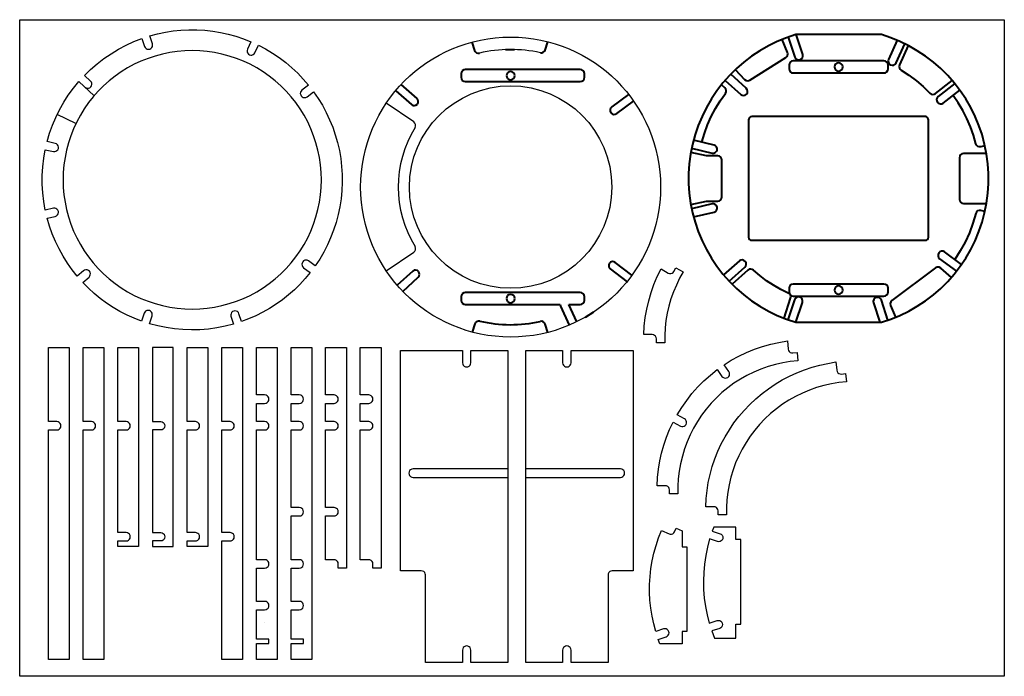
# Model space of a CAD drawing. Header units: millimetres. Extents: x 57 to 1557, y 83 to 1083.
import ezdxf

# ---------------------------------------------------------------- set-up
doc = ezdxf.new("R2010")
doc.units = ezdxf.units.MM
doc.header["$MEASUREMENT"] = 0
doc.layers.add('Default', color=18, linetype='Continuous', true_color=0x000000)

msp = doc.modelspace()

# ---------------------------------------------------------------- linework, layer by layer
at = {"layer": 'Default', "color": 7, "lineweight": 30}
for p, q in [((278.6, 1063.6), (290.5, 1065.5)), ((290.5, 1065.5), (302.4, 1066.7)), ((302.4, 1066.7), (314.5, 1067.2)), ((314.5, 1067.2), (326.7, 1067.2)), ((326.7, 1067.2), (338.8, 1066.6)), ((338.8, 1066.6), (350.7, 1065.2)), ((350.7, 1065.2), (362.6, 1063.3)), ((230.6, 1049.4), (242.9, 1054.1)), ((242.9, 1054.1), (246.9, 1042)), ((255, 1058.1), (266.6, 1061.2)), ((258.8, 1046), (255, 1058.1)), ((266.6, 1061.2), (278.6, 1063.6)), ((362.6, 1063.3), (374.4, 1060.7)), ((374.4, 1060.7), (386.2, 1057.4)), ((386.2, 1057.4), (397.6, 1053.6)), ((397.6, 1053.6), (408.8, 1049.1)), ((195.9, 1030.9), (207.1, 1037.8)), ((207.1, 1037.8), (218.7, 1043.9)), ((218.7, 1043.9), (230.6, 1049.4)), ((246.9, 1042), (247.8, 1040.3)), ((247.8, 1040.3), (249.2, 1038.9)), ((249.2, 1038.9), (250.9, 1038)), ((250.9, 1038), (252.8, 1037.7)), ((252.8, 1037.7), (254.9, 1038)), ((254.9, 1038), (256.6, 1038.9)), ((256.6, 1038.9), (258, 1040.3)), ((258, 1040.3), (258.8, 1042)), ((259.2, 1044.1), (258.8, 1046)), ((258.8, 1042), (259.2, 1044.1)), ((308.1, 1035.2), (296.7, 1034.2)), ((319.6, 1035.6), (308.1, 1035.2)), ((331, 1035.2), (319.6, 1035.6)), ((342.4, 1034.2), (331, 1035.2)), ((403.6, 1037.7), (403.1, 1035.8)), ((403.1, 1035.8), (403.1, 1033.7)), ((408.8, 1049.1), (403.6, 1037.7)), ((415.1, 1032.3), (420.4, 1043.9)), ((420.4, 1043.9), (431.3, 1038.2)), ((431.3, 1038.2), (441.9, 1031.8)), ((174.6, 1015.5), (185, 1023.5)), ((185, 1023.5), (195.9, 1030.9)), ((252.3, 1023.7), (241.5, 1019.5)), ((263.2, 1027.3), (252.3, 1023.7)), ((274.2, 1030.2), (263.2, 1027.3)), ((285.3, 1032.6), (274.2, 1030.2)), ((296.7, 1034.2), (285.3, 1032.6)), ((353.6, 1032.6), (342.4, 1034.2)), ((364.9, 1030.2), (353.6, 1032.6)), ((376, 1027.3), (364.9, 1030.2)), ((386.9, 1023.7), (376, 1027.3)), ((397.6, 1019.5), (386.9, 1023.7)), ((403.1, 1033.7), (403.8, 1032)), ((403.8, 1032), (405.2, 1030.4)), ((405.2, 1030.4), (406.7, 1029.4)), ((406.7, 1029.4), (408.7, 1028.7)), ((408.7, 1028.7), (410.6, 1028.8)), ((410.6, 1028.8), (412.5, 1029.5)), ((412.5, 1029.5), (414, 1030.7)), ((414, 1030.7), (415.1, 1032.3)), ((441.9, 1031.8), (452.1, 1025)), ((452.1, 1025), (461.9, 1017.6)), ((155.4, 997.7), (164.7, 1006.9)), ((164.7, 1006.9), (174.6, 1015.5)), ((221.1, 1009.3), (211.4, 1003.2)), ((231.2, 1014.7), (221.1, 1009.3)), ((241.5, 1019.5), (231.2, 1014.7)), ((408, 1014.7), (397.6, 1019.5)), ((418, 1009.3), (408, 1014.7)), ((427.7, 1003.2), (418, 1009.3)), ((461.9, 1017.6), (471.3, 1009.6)), ((471.3, 1009.6), (480.3, 1001.3)), ((164.7, 989.2), (155.4, 997.7)), ((202.1, 996.7), (193.1, 989.6)), ((211.4, 1003.2), (202.1, 996.7)), ((437, 996.7), (427.7, 1003.2)), ((446, 989.6), (437, 996.7)), ((480.3, 1001.3), (488.7, 992.3)), ((488.7, 992.3), (496.7, 983)), ((130.8, 967.8), (138.6, 978.3)), ((138.6, 978.3), (146.7, 988.4)), ((146.7, 988.4), (170.3, 966.9)), ((156.1, 979.9), (157.8, 978.7)), ((157.8, 978.7), (159.7, 978.2)), ((159.7, 978.2), (161.6, 978.3)), ((161.6, 978.3), (163.5, 979)), ((163.5, 979), (165.1, 980.2)), ((165.9, 987.7), (164.7, 989.2)), ((165.1, 980.2), (166.1, 982)), ((166.6, 985.8), (165.9, 987.7)), ((166.1, 982), (166.6, 983.9)), ((166.6, 983.9), (166.6, 985.8)), ((184.5, 982), (176.3, 973.8)), ((193.1, 989.6), (184.5, 982)), ((454.7, 982), (446, 989.6)), ((462.6, 973.8), (454.7, 982)), ((486.7, 975.4), (485.5, 973.8)), ((496.7, 983), (486.7, 975.4)), ((123.9, 956.9), (130.8, 967.8)), ((168.7, 965.4), (161.6, 956.4)), ((176.3, 973.8), (168.7, 965.4)), ((470.2, 965.4), (462.6, 973.8)), ((477.5, 956.4), (470.2, 965.4)), ((484.6, 972.1), (484.2, 970.2)), ((484.2, 970.2), (484.8, 968.3)), ((485.5, 973.8), (484.6, 972.1)), ((484.8, 968.3), (485.6, 966.6)), ((485.6, 966.6), (487, 965.2)), ((487, 965.2), (488.7, 964.3)), ((488.7, 964.3), (490.8, 964)), ((490.8, 964), (492.7, 964.3)), ((492.7, 964.3), (494.5, 965.4)), ((494.5, 965.4), (504.5, 973)), ((504.5, 973), (511.4, 962.9)), ((511.4, 962.9), (517.8, 952.4)), ((111.8, 933.9), (117.5, 945.5)), ((117.5, 945.5), (123.9, 956.9)), ((155, 946.8), (149.2, 937.2)), ((161.6, 956.4), (155, 946.8)), ((483.9, 946.8), (477.5, 956.4)), ((490, 937.2), (483.9, 946.8)), ((517.8, 952.4), (523.7, 941.5)), ((106.6, 921.9), (111.8, 933.9)), ((149.2, 937.2), (143.6, 927.1)), ((495.5, 927.1), (490, 937.2)), ((523.7, 941.5), (528.9, 930.4)), ((528.9, 930.4), (533.5, 919)), ((102.3, 909.7), (106.6, 921.9)), ((138.8, 916.7), (134.6, 906)), ((143.6, 927.1), (138.8, 916.7)), ((500.3, 916.7), (495.5, 927.1)), ((504.5, 906), (500.3, 916.7)), ((533.5, 919), (537.5, 907.4)), ((98.7, 897.2), (102.3, 909.7)), ((134.6, 906), (131, 895.1)), ((508.1, 895.1), (504.5, 906)), ((537.5, 907.4), (541, 895.5)), ((110.9, 894.3), (98.7, 897.2)), ((112.8, 893.4), (110.9, 894.3)), ((114.2, 892.2), (112.8, 893.4)), ((115.3, 890.5), (114.2, 892.2)), ((114.9, 884.7), (115.6, 886.6)), ((115.8, 888.5), (115.3, 890.5)), ((115.6, 886.6), (115.8, 888.5)), ((131, 895.1), (128.1, 884.2)), ((511.1, 884.2), (508.1, 895.1)), ((541, 895.5), (543.8, 883.5)), ((91.9, 858.6), (93.5, 871.8)), ((93.5, 871.8), (95.7, 884.7)), ((95.7, 884.7), (108, 881.8)), ((108, 881.8), (110.1, 881.8)), ((110.1, 881.8), (112, 882.3)), ((112, 882.3), (113.5, 883.4)), ((113.5, 883.4), (114.9, 884.7)), ((125.8, 873), (124.1, 861.6)), ((128.1, 884.2), (125.8, 873)), ((513.3, 873), (511.1, 884.2)), ((515, 861.6), (513.3, 873)), ((543.8, 883.5), (545.8, 871.4)), ((545.8, 871.4), (547.2, 859.1)), ((91, 845.3), (91.9, 858.6)), ((124.1, 861.6), (123, 850.1)), ((516.1, 850.1), (515, 861.6)), ((547.2, 859.1), (547.9, 846.9)), ((91, 832.2), (91, 845.3)), ((123, 850.1), (122.7, 838.7)), ((516.4, 838.7), (516.1, 850.1)), ((547.9, 846.9), (548.1, 834.6)), ((91.9, 818.8), (91, 832.2)), ((122.7, 838.7), (123, 827.3)), ((123, 827.3), (124.1, 815.9)), ((515, 815.9), (516.1, 827.3)), ((516.1, 827.3), (516.4, 838.7)), ((548.1, 834.6), (547.6, 822.3)), ((93.5, 805.7), (91.9, 818.8)), ((124.1, 815.9), (125.8, 804.6)), ((513.3, 804.6), (515, 815.9)), ((546.3, 810), (544.4, 797.9)), ((547.6, 822.3), (546.3, 810)), ((95.7, 792.7), (93.5, 805.7)), ((108, 795.7), (95.7, 792.7)), ((110.1, 795.7), (108, 795.7)), ((112, 795.3), (110.1, 795.7)), ((113.5, 794.3), (112, 795.3)), ((125.8, 804.6), (128.1, 793.4)), ((511.1, 793.4), (513.3, 804.6)), ((544.4, 797.9), (541.9, 785.8)), ((98.7, 780.4), (110.9, 783.2)), ((102.1, 768.3), (98.7, 780.4)), ((110.9, 783.2), (112.8, 784.1)), ((112.8, 784.1), (114.2, 785.3)), ((114.9, 792.7), (113.5, 794.3)), ((114.2, 785.3), (115.3, 787)), ((115.6, 790.8), (114.9, 792.7)), ((115.3, 787), (115.8, 788.9)), ((115.8, 788.9), (115.6, 790.8)), ((128.1, 793.4), (131, 782.3)), ((131, 782.3), (134.6, 771.4)), ((504.5, 771.4), (508.1, 782.3)), ((508.1, 782.3), (511.1, 793.4)), ((541.9, 785.8), (538.7, 774)), ((106.3, 756.4), (102.1, 768.3)), ((134.6, 771.4), (138.8, 760.7)), ((500.3, 760.7), (504.5, 771.4)), ((538.7, 774), (534.9, 762.3)), ((111.1, 744.8), (106.3, 756.4)), ((138.8, 760.7), (143.6, 750.3)), ((143.6, 750.3), (149.2, 740.3)), ((490, 740.3), (495.5, 750.3)), ((495.5, 750.3), (500.3, 760.7)), ((530.4, 750.7), (525.4, 739.6)), ((534.9, 762.3), (530.4, 750.7)), ((116.6, 733.5), (111.1, 744.8)), ((149.2, 740.3), (155, 730.6)), ((483.9, 730.6), (490, 740.3)), ((525.4, 739.6), (519.9, 728.5)), ((122.7, 722.7), (116.6, 733.5)), ((129.4, 711.9), (122.7, 722.7)), ((155, 730.6), (161.6, 721.3)), ((161.6, 721.3), (168.7, 712.3)), ((470.2, 712.3), (477.5, 721.3)), ((477.5, 721.3), (483.9, 730.6)), ((519.9, 728.5), (513.7, 718)), ((136.7, 701.7), (129.4, 711.9)), ((168.7, 712.3), (176.3, 703.6)), ((462.6, 703.6), (470.2, 712.3)), ((486.8, 712.1), (486.5, 710.2)), ((486.5, 710.2), (486.8, 708.3)), ((487.9, 713.8), (486.8, 712.1)), ((486.8, 708.3), (487.7, 706.6)), ((487.7, 706.6), (489.1, 705)), ((489.3, 715.2), (487.9, 713.8)), ((489.1, 705), (499.3, 697.6)), ((491, 716.3), (489.3, 715.2)), ((492.9, 716.4), (491, 716.3)), ((494.8, 716.3), (492.9, 716.4)), ((496.7, 715.2), (494.8, 716.3)), ((506.9, 707.8), (496.7, 715.2)), ((513.7, 718), (506.9, 707.8)), ((144.5, 691.9), (136.7, 701.7)), ((154, 700.3), (144.5, 691.9)), ((152.8, 682.3), (162.3, 690.8)), ((155.6, 701.4), (154, 700.3)), ((157.5, 701.7), (155.6, 701.4)), ((159.5, 701.7), (157.5, 701.7)), ((161.3, 700.9), (159.5, 701.7)), ((162.8, 699.6), (161.3, 700.9)), ((162.3, 690.8), (163.5, 692.4)), ((163.9, 698.1), (162.8, 699.6)), ((163.5, 692.4), (164.2, 694.1)), ((164.4, 696.2), (163.9, 698.1)), ((164.2, 694.1), (164.4, 696.2)), ((176.3, 703.6), (184.5, 695.5)), ((184.5, 695.5), (193.1, 687.9)), ((446, 687.9), (454.7, 695.5)), ((454.7, 695.5), (462.6, 703.6)), ((499.3, 697.6), (491.7, 688.4)), ((161.3, 673.9), (152.8, 682.3)), ((193.1, 687.9), (202.1, 680.8)), ((202.1, 680.8), (211.4, 674.2)), ((427.7, 674.2), (437, 680.8)), ((437, 680.8), (446, 687.9)), ((483.7, 679.6), (475.3, 671.3)), ((491.7, 688.4), (483.7, 679.6)), ((170.1, 665.7), (161.3, 673.9)), ((179.4, 658.1), (170.1, 665.7)), ((211.4, 674.2), (221.1, 668.3)), ((221.1, 668.3), (231.2, 662.8)), ((231.2, 662.8), (241.5, 658)), ((397.6, 658), (408, 662.8)), ((408, 662.8), (418, 668.3)), ((418, 668.3), (427.7, 674.2)), ((466.3, 663.5), (457.1, 656.1)), ((475.3, 671.3), (466.3, 663.5)), ((189.1, 651), (179.4, 658.1)), ((199.2, 644.5), (189.1, 651)), ((241.5, 658), (252.3, 653.8)), ((252.3, 653.8), (263.2, 650.2)), ((263.2, 650.2), (274.2, 647.2)), ((274.2, 647.2), (285.3, 644.8)), ((353.6, 644.8), (364.9, 647.2)), ((364.9, 647.2), (376, 650.2)), ((376, 650.2), (386.9, 653.8)), ((386.9, 653.8), (397.6, 658)), ((447.4, 649.3), (437.4, 642.9)), ((457.1, 656.1), (447.4, 649.3)), ((209.5, 638.4), (199.2, 644.5)), ((220.3, 632.9), (209.5, 638.4)), ((231.2, 627.9), (220.3, 632.9)), ((246.4, 635.6), (242.4, 623.5)), ((247.3, 637.4), (246.4, 635.6)), ((248.6, 638.8), (247.3, 637.4)), ((250.4, 639.6), (248.6, 638.8)), ((252.4, 640), (250.4, 639.6)), ((254.3, 639.6), (252.4, 640)), ((256.1, 638.8), (254.3, 639.6)), ((254.3, 619.5), (258.3, 631.7)), ((257.5, 637.4), (256.1, 638.8)), ((258.3, 635.6), (257.5, 637.4)), ((258.7, 633.6), (258.3, 635.6)), ((258.3, 631.7), (258.7, 633.6)), ((285.3, 644.8), (296.7, 643.2)), ((296.7, 643.2), (308.1, 642.2)), ((308.1, 642.2), (319.6, 641.9)), ((319.6, 641.9), (331, 642.2)), ((331, 642.2), (342.4, 643.2)), ((342.4, 643.2), (353.6, 644.8)), ((378.7, 634.9), (378.4, 633)), ((378.4, 633), (378.6, 631.1)), ((378.6, 631.1), (382.4, 619)), ((379.6, 636.7), (378.7, 634.9)), ((381, 638.1), (379.6, 636.7)), ((382.7, 638.9), (381, 638.1)), ((384.6, 639.3), (382.7, 638.9)), ((386.7, 638.9), (384.6, 639.3)), ((388.4, 638.1), (386.7, 638.9)), ((389.8, 636.7), (388.4, 638.1)), ((390.7, 634.9), (389.8, 636.7)), ((394.5, 622.8), (390.7, 634.9)), ((416.4, 631.7), (405.5, 627)), ((427, 637), (416.4, 631.7)), ((437.4, 642.9), (427, 637)), ((242.4, 623.5), (231.2, 627.9)), ((267, 616.3), (254.3, 619.5)), ((279.6, 613.7), (267, 616.3)), ((369.9, 615.7), (357.1, 613.3)), ((382.4, 619), (369.9, 615.7)), ((405.5, 627), (394.5, 622.8)), ((292.6, 611.8), (279.6, 613.7)), ((305.4, 610.6), (292.6, 611.8)), ((318.4, 610.2), (305.4, 610.6)), ((331.3, 610.4), (318.4, 610.2)), ((344.3, 611.4), (331.3, 610.4)), ((357.1, 613.3), (344.3, 611.4)), ((827.6, 103.6), (827.6, 579.1)), ((827.6, 579.1), (883.8, 579.1)), ((883.8, 579.1), (883.8, 560.1)), ((896.6, 560.1), (896.6, 579.1)), ((896.6, 579.1), (991.1, 579.1)), ((991.1, 579.1), (991.1, 243.4)), ((883.8, 560.1), (884.2, 558.2)), ((884.2, 558.2), (885, 556.5)), ((885, 556.5), (886.6, 555.1)), ((886.6, 555.1), (888.3, 554.1)), ((892.1, 554.1), (894, 555.1)), ((894, 555.1), (895.4, 556.5)), ((895.4, 556.5), (896.3, 558.2)), ((896.3, 558.2), (896.6, 560.1)), ((888.3, 554.1), (890.2, 553.9)), ((890.2, 553.9), (892.1, 554.1)), ((972.1, 398.5), (827.6, 398.5)), ((974, 398.2), (972.1, 398.5)), ((975.7, 397.3), (974, 398.2)), ((977.1, 395.9), (975.7, 397.3)), ((978.1, 394), (977.1, 395.9)), ((977.1, 388.3), (978.1, 390.2)), ((978.3, 392.1), (978.1, 394)), ((978.1, 390.2), (978.3, 392.1)), ((827.6, 385.7), (972.1, 385.7)), ((972.1, 385.7), (974, 386.1)), ((974, 386.1), (975.7, 386.9)), ((975.7, 386.9), (977.1, 388.3)), ((954.2, 240.6), (953.2, 238.9)), ((955.6, 242.2), (954.2, 240.6)), ((957.4, 243), (955.6, 242.2)), ((959.3, 243.4), (957.4, 243)), ((991.1, 243.4), (959.3, 243.4)), ((953.2, 238.9), (953, 237)), ((953, 237), (953, 103.6)), ((884.2, 124.5), (883.8, 122.6)), ((883.8, 122.6), (883.8, 103.6)), ((885, 126.4), (884.2, 124.5)), ((886.6, 127.8), (885, 126.4)), ((888.3, 128.7), (886.6, 127.8)), ((890.2, 129), (888.3, 128.7)), ((892.1, 128.7), (890.2, 129)), ((894, 127.8), (892.1, 128.7)), ((895.4, 126.4), (894, 127.8)), ((896.3, 124.5), (895.4, 126.4)), ((896.6, 122.6), (896.3, 124.5)), ((896.6, 103.6), (896.6, 122.6)), ((883.8, 103.6), (827.6, 103.6)), ((953, 103.6), (896.6, 103.6))]:
    msp.add_line(p, q, dxfattribs=at)
at = {"layer": 'Default', "color": 7, "lineweight": 40}
for p, q in [((745.5, 1048.7), (749.6, 1036)), ((749.6, 1036), (750.8, 1034)), ((796.8, 1037.3), (810.3, 1037.3)), ((856.2, 1034.5), (857.2, 1036.5)), ((857.2, 1036.5), (861.3, 1049.2)), ((750.8, 1034), (752.6, 1032.4)), ((752.6, 1032.4), (754.9, 1031.7)), ((754.9, 1031.7), (757.2, 1031.9)), ((849.9, 1032.4), (852.2, 1032.2)), ((852.2, 1032.2), (854.4, 1033)), ((854.4, 1033), (856.2, 1034.5)), ((733.1, 1006.3), (731, 1004.8)), ((735.6, 1006.8), (733.1, 1006.3)), ((910.6, 1006.8), (735.6, 1006.8)), ((913.1, 1006.3), (910.6, 1006.8)), ((915.1, 1004.8), (913.1, 1006.3)), ((729.8, 1002.7), (729.2, 1000.4)), ((729.2, 1000.4), (729.2, 994.9)), ((729.2, 994.9), (729.8, 992.3)), ((731, 1004.8), (729.8, 1002.7)), ((729.8, 992.3), (731, 990.3)), ((731, 990.3), (733.1, 989)), ((798.8, 999.9), (798.3, 997.7)), ((798.3, 997.7), (798.8, 995.1)), ((800.1, 1002), (798.8, 999.9)), ((798.8, 995.1), (800.1, 993.1)), ((802.1, 1003.5), (800.1, 1002)), ((800.1, 993.1), (802.1, 991.8)), ((804.7, 1004), (802.1, 1003.5)), ((802.1, 991.8), (804.7, 991.3)), ((807, 1003.5), (804.7, 1004)), ((804.7, 991.3), (807, 991.8)), ((809, 1002), (807, 1003.5)), ((807, 991.8), (809, 993.1)), ((810.5, 999.9), (809, 1002)), ((809, 993.1), (810.5, 995.1)), ((811, 997.7), (810.5, 999.9)), ((810.5, 995.1), (811, 997.7)), ((913.1, 989), (915.1, 990.3)), ((916.4, 1002.7), (915.1, 1004.8)), ((915.1, 990.3), (916.4, 992.3)), ((916.9, 1000.4), (916.4, 1002.7)), ((916.4, 992.3), (916.9, 994.9)), ((916.9, 994.9), (916.9, 1000.4)), ((662, 962.9), (637.8, 984.2)), ((733.1, 989), (735.6, 988.5)), ((735.6, 988.5), (910.6, 988.5)), ((910.6, 988.5), (913.1, 989)), ((629.5, 974.5), (653.6, 953.5)), ((663.2, 960.8), (662, 962.9)), ((664, 958.5), (663.2, 960.8)), ((984.2, 969), (958.6, 949.9)), ((653.6, 953.5), (655.6, 952.2)), ((655.6, 952.2), (658.1, 951.9)), ((658.1, 951.9), (660.4, 952.5)), ((660.4, 952.5), (662.5, 954)), ((662.5, 954), (663.5, 956)), ((663.5, 956), (664, 958.5)), ((956.8, 948.1), (956, 945.6)), ((956, 945.6), (956.3, 943.3)), ((958.6, 949.9), (956.8, 948.1)), ((966.2, 939.8), (991.8, 958.8)), ((956.3, 943.3), (957.3, 941)), ((957.3, 941), (959.1, 939.5)), ((959.1, 939.5), (961.3, 938.5)), ((961.3, 938.5), (963.9, 938.7)), ((963.9, 938.7), (966.2, 939.8)), ((954.2, 709.7), (954, 707.2)), ((954, 707.2), (954.7, 704.9)), ((955.3, 711.7), (954.2, 709.7)), ((957, 713.5), (955.3, 711.7)), ((959.6, 714.3), (957, 713.5)), ((961.9, 714), (959.6, 714.3)), ((964.1, 713), (961.9, 714)), ((989.5, 693.4), (964.1, 713)), ((655.4, 699.8), (631.7, 678.2)), ((640.4, 668.8), (664, 690.4)), ((657.6, 701.1), (655.4, 699.8)), ((659.9, 701.3), (657.6, 701.1)), ((662.5, 700.8), (659.9, 701.3)), ((664.2, 699.3), (662.5, 700.8)), ((664, 690.4), (665.5, 692.4)), ((665.5, 697.2), (664.2, 699.3)), ((666, 694.7), (665.5, 697.2)), ((665.5, 692.4), (666, 694.7)), ((954.7, 704.9), (956.3, 703.1)), ((956.3, 703.1), (981.9, 683.3)), ((729.8, 663.2), (729.2, 660.7)), ((729.2, 660.7), (729.2, 655.1)), ((731, 665.3), (729.8, 663.2)), ((733.1, 666.5), (731, 665.3)), ((735.6, 667), (733.1, 666.5)), ((910.6, 667), (735.6, 667)), ((798.8, 660.4), (798.3, 657.9)), ((800.1, 662.5), (798.8, 660.4)), ((802.1, 663.7), (800.1, 662.5)), ((804.7, 664.2), (802.1, 663.7)), ((807, 663.7), (804.7, 664.2)), ((809, 662.5), (807, 663.7)), ((810.5, 660.4), (809, 662.5)), ((811, 657.9), (810.5, 660.4)), ((913.1, 666.5), (910.6, 667)), ((915.1, 665.3), (913.1, 666.5)), ((916.4, 663.2), (915.1, 665.3)), ((916.9, 660.7), (916.4, 663.2)), ((916.9, 655.1), (916.9, 660.7)), ((729.2, 655.1), (729.8, 652.8)), ((729.8, 652.8), (731, 650.8)), ((731, 650.8), (733.1, 649.3)), ((733.1, 649.3), (735.6, 648.7)), ((735.6, 648.7), (880.1, 648.7)), ((798.3, 657.9), (798.8, 655.6)), ((798.8, 655.6), (800.1, 653.3)), ((800.1, 653.3), (802.1, 652)), ((802.1, 652), (804.7, 651.5)), ((804.7, 651.5), (807, 652)), ((807, 652), (809, 653.3)), ((809, 653.3), (810.5, 655.6)), ((810.5, 655.6), (811, 657.9)), ((880.1, 648.7), (880.6, 646.5)), ((880.6, 646.5), (893.8, 617.3)), ((893.5, 648.7), (910.6, 648.7)), ((905.5, 622.6), (893.5, 648.7)), ((910.6, 648.7), (913.1, 649.3)), ((913.1, 649.3), (915.1, 650.8)), ((915.1, 650.8), (916.4, 652.8)), ((916.4, 652.8), (916.9, 655.1)), ((918.9, 629.7), (931.6, 637.8)), ((750.1, 619.3), (746, 606.6)), ((751.3, 621.3), (750.1, 619.3)), ((753.1, 622.8), (751.3, 621.3)), ((755.4, 623.6), (753.1, 622.8)), ((757.7, 623.6), (755.4, 623.6)), ((852.2, 623.4), (849.8, 623.1)), ((854.4, 622.6), (852.2, 623.4)), ((856.2, 621.1), (854.4, 622.6)), ((857.2, 619), (856.2, 621.1)), ((861.3, 606.3), (857.2, 619))]:
    msp.add_line(p, q, dxfattribs=at)
at = {"layer": 'Default', "color": 7}
for p, q in [((657.4, 927.1), (615, 955.5)), ((658.9, 925.3), (657.4, 927.1)), ((659.9, 923.3), (658.9, 925.3)), ((659.2, 918.4), (659.9, 920.7)), ((659.9, 920.7), (659.9, 923.3)), ((659.9, 734.8), (659.2, 737.1)), ((615, 700), (657.4, 728.5)), ((657.4, 728.5), (658.9, 730.3)), ((658.9, 730.3), (659.9, 732.3)), ((659.9, 732.3), (659.9, 734.8))]:
    msp.add_line(p, q, dxfattribs=at)
msp.add_lwpolyline([(56.7, 1082.7), (1556.7, 1082.7), (1556.7, 82.7), (56.7, 82.7)], close=True, dxfattribs=at)
at = {"layer": 'Default', "color": 7, "lineweight": 40}
for points in [[(1238.9, 1059.9), (1224.7, 1055.1), (1210.8, 1049.5), (1197.3, 1042.9), (1184.4, 1035.3), (1171.7, 1027.2), (1159.7, 1018), (1148.5, 1008.1), (1137.9, 997.5), (1128, 986.3), (1118.8, 974.4), (1110.5, 961.9), (1102.8, 949), (1096.2, 935.5), (1090.4, 921.5), (1085.6, 907.6), (1081.8, 892.8), (1078.7, 878.1), (1076.7, 863.4), (1075.7, 848.4), (1075.7, 833.4), (1076.7, 818.4), (1078.7, 803.5), (1081.8, 788.7), (1085.6, 774.2), (1090.4, 760), (1096.2, 746.1), (1102.8, 732.6), (1110.5, 719.7), (1118.8, 707.2), (1128, 695.3), (1137.9, 684.1), (1148.5, 673.4), (1159.7, 663.8), (1171.7, 654.6), (1184.4, 646.3), (1197.3, 638.9), (1210.8, 632.3), (1224.7, 626.5), (1238.9, 621.9)], [(1226.3, 1032.8), (1218.1, 1052.6)], [(1227.5, 1056.1), (1237.4, 1025.6)], [(1369.5, 1059.9), (1238.9, 1059.9)], [(1249.6, 1029.7), (1239.7, 1059.9)], [(1369.5, 621.9), (1383.7, 626.5), (1397.7, 632.3), (1411.1, 638.9), (1424.1, 646.3), (1436.8, 654.6), (1448.7, 663.8), (1459.9, 673.4), (1470.5, 684.1), (1480.4, 695.3), (1489.6, 707.2), (1498, 719.7), (1505.6, 732.6), (1512.2, 746.1), (1518, 760), (1522.9, 774.2), (1526.7, 788.7), (1529.7, 803.5), (1531.7, 818.4), (1532.5, 833.4), (1532.5, 848.4), (1531.7, 863.4), (1529.7, 878.1), (1526.7, 892.8), (1522.9, 907.6), (1518, 921.5), (1512.2, 935.5), (1505.6, 949), (1498, 961.9), (1489.6, 974.4), (1480.4, 986.3), (1470.5, 997.5), (1459.9, 1008.1), (1448.7, 1018), (1436.8, 1027.2), (1424.1, 1035.3), (1411.1, 1042.9), (1397.7, 1049.5), (1383.7, 1055.1), (1369.5, 1059.9)], [(1393.6, 1051.3), (1380.1, 1022.1), (1379.6, 1019.8), (1380.1, 1017.3), (1381.4, 1015.2), (1383.4, 1013.7), (1385.7, 1013.2), (1388.3, 1013.5), (1390.3, 1015), (1391.8, 1017), (1405, 1046)], [(1410.4, 1043.2), (1397.2, 1013.7)], [(1168.9, 990.6), (1223.7, 1024.9)], [(1223.7, 1024.9), (1225.5, 1026.4), (1226.5, 1028.4), (1226.8, 1030.5), (1226.3, 1032.8)], [(1237.4, 1025.6), (1238.7, 1023.6), (1240.7, 1022.1), (1243, 1021.3), (1245.3, 1021.6), (1247.6, 1022.9), (1249.1, 1024.9), (1249.9, 1027.2), (1249.6, 1029.7)], [(1146.8, 1006.6), (1160.7, 991.6)], [(1235.1, 1019.8), (1232.6, 1019.3), (1230.6, 1018), (1229.3, 1016), (1228.8, 1013.5)], [(1228.8, 1013.5), (1228.8, 1007.9)], [(1228.8, 1007.9), (1229.3, 1005.6), (1230.6, 1003.3), (1232.6, 1002), (1235.1, 1001.5)], [(1373.3, 1019.8), (1235.1, 1019.8)], [(1379.6, 1013.5), (1379.1, 1016), (1377.6, 1018), (1375.6, 1019.3), (1373.3, 1019.8)], [(1373.3, 1001.5), (1375.6, 1002), (1377.6, 1003.3), (1379.1, 1005.6), (1379.6, 1007.9)], [(1379.6, 1007.9), (1379.6, 1013.5)], [(1397.2, 1013.7), (1396.4, 1011.4), (1396.9, 1009.1), (1397.9, 1007.1), (1399.7, 1005.6)], [(1399.7, 1005.6), (1411.4, 998.2), (1422.8, 989.8), (1433.2, 981), (1443.1, 971)], [(1131.5, 990.3), (1155.2, 968.8)], [(1163.5, 978.2), (1139.9, 999.7)], [(1160.7, 991.6), (1163.3, 990.1), (1166.1, 989.8), (1168.9, 990.6)], [(1235.1, 1001.5), (1373.3, 1001.5)], [(1451.7, 970.3), (1477.4, 990.1)], [(1130.8, 978.9), (1125.7, 983.5)], [(1131.8, 970.5), (1132.8, 972.6), (1133.1, 974.9), (1132.3, 977.1), (1130.8, 978.9)], [(1155.2, 968.8), (1157.2, 967.5), (1159.7, 967.2), (1162, 967.7), (1164, 969.3), (1165.3, 971.3), (1165.6, 973.8), (1165.1, 976.1), (1163.5, 978.2)], [(1481.5, 985.3), (1456.1, 965.7)], [(1463.7, 955.6), (1489.1, 975.1)], [(1095.7, 896.4), (1099.8, 909.6), (1104.6, 922.5), (1110.2, 935), (1116.6, 947.4), (1123.7, 959.1), (1131.8, 970.5)], [(1443.1, 971), (1445.1, 969.5), (1447.4, 969), (1449.7, 969.3), (1451.7, 970.3)], [(1456.1, 965.7), (1454.3, 963.7), (1453.5, 961.4), (1453.8, 958.9), (1454.8, 956.8), (1456.8, 955.1), (1459.1, 954.3), (1461.4, 954.5), (1463.7, 955.6)], [(1513.5, 893.6), (1509.6, 906.8), (1505.1, 919.5), (1499.7, 932.2), (1493.4, 944.4), (1486.5, 956.1), (1478.9, 967.2)], [(1171.9, 935), (1170.1, 934.5), (1168.6, 933.5), (1167.6, 931.9), (1167.1, 930.2)], [(1167.1, 930.2), (1167.1, 751.6)], [(1436.5, 935), (1171.9, 935)], [(1441.3, 930.2), (1440.8, 931.9), (1439.8, 933.5), (1438.3, 934.5), (1436.5, 935)], [(1441.3, 751.6), (1441.3, 930.2)], [(1080.2, 887), (1111.5, 879.6)], [(1114.5, 891.8), (1083.3, 899.2)], [(1111.5, 879.6), (1114, 879.4), (1116.3, 880.4), (1118.1, 882.2), (1119.1, 884.2), (1119.1, 886.7), (1118.3, 889), (1116.6, 890.8), (1114.5, 891.8)], [(1520.8, 889), (1518.5, 889), (1516.2, 889.8), (1514.5, 891.6), (1513.5, 893.6)], [(1527.2, 890.6), (1520.8, 889)], [(1120.1, 875.1), (1102.8, 875.1), (1079.2, 880.6)], [(1126.5, 868.7), (1125.9, 871.3), (1124.7, 873.3), (1122.6, 874.6), (1120.1, 875.1)], [(1494.7, 878.9), (1492.1, 878.4), (1490.1, 877.1), (1488.8, 875.1), (1488.3, 872.5)], [(1488.3, 872.5), (1488.3, 809)], [(1529.5, 878.9), (1494.7, 878.9)], [(1126.5, 812.8), (1126.5, 868.7)], [(1120.1, 806.5), (1122.6, 807), (1124.7, 808.5), (1125.9, 810.6), (1126.5, 812.8)], [(1079.2, 801.2), (1102.8, 806.5)], [(1111.5, 802.2), (1080.2, 794.8)], [(1102.8, 806.5), (1120.1, 806.5)], [(1114.5, 789.7), (1116.6, 790.8), (1118.3, 792.5), (1119.1, 794.8), (1119.1, 797.4), (1118.1, 799.6), (1116.3, 801.4), (1114, 802.2), (1111.5, 802.2)], [(1488.3, 809), (1488.8, 806.8), (1490.1, 804.7), (1492.1, 803.2), (1494.7, 802.7)], [(1494.7, 802.7), (1529.5, 802.7)], [(1083.3, 782.4), (1114.5, 789.7)], [(1513.2, 787.5), (1508.9, 772.7), (1503.6, 758.3), (1496.9, 744), (1489.6, 730.6), (1481.2, 717.4)], [(1520.8, 792.3), (1518.3, 792.3), (1516, 791.5), (1514.2, 789.7), (1513.2, 787.5)], [(1527.2, 790.8), (1520.8, 792.3)], [(1167.1, 751.6), (1167.6, 749.6), (1168.6, 748.1), (1170.1, 747.1), (1171.9, 746.8)], [(1436.5, 746.8), (1438.3, 747.1), (1439.8, 748.1), (1440.8, 749.6), (1441.3, 751.6)], [(1171.9, 746.8), (1436.5, 746.8)], [(1465.7, 729), (1463.4, 730.1), (1461.1, 730.1), (1458.6, 729.3), (1456.8, 727.5), (1455.8, 725.2), (1455.8, 723), (1456.6, 720.7), (1458.1, 718.6)], [(1491.4, 709.7), (1465.7, 729)], [(1153.1, 715.3), (1129, 694)], [(1137.6, 684.4), (1161.5, 705.7)], [(1161.5, 705.7), (1163, 707.7), (1163.5, 710), (1163.3, 712.5), (1162, 714.6), (1160, 716.1), (1157.7, 716.9), (1155.2, 716.4), (1153.1, 715.3)], [(1459.9, 704.4), (1457.3, 705.7), (1454.5, 705.9), (1452, 704.7)], [(1458.1, 718.6), (1484, 699.6)], [(1166.1, 701.4), (1141.9, 679.8)], [(1174.7, 701.1), (1172.7, 702.4), (1170.4, 702.9), (1168.1, 702.6), (1166.1, 701.4)], [(1227.5, 666.3), (1216.1, 671.9), (1205.2, 678.3), (1194.5, 685.1), (1184.4, 693), (1174.7, 701.1)], [(1452, 704.7), (1385.5, 655.2)], [(1476.1, 690.2), (1459.9, 704.4)], [(1235.1, 680), (1232.6, 679.5), (1230.6, 678.3), (1229.3, 676.2), (1228.8, 673.7)], [(1373.3, 680), (1235.1, 680)], [(1379.6, 673.7), (1379.1, 676.2), (1377.6, 678.3), (1375.6, 679.5), (1373.3, 680)], [(1231.1, 658.7), (1231.3, 661), (1230.8, 663.3), (1229.6, 665.1), (1227.5, 666.3)], [(1228.8, 673.7), (1228.8, 668.1)], [(1228.8, 668.1), (1229.3, 665.8), (1230.6, 663.8), (1232.6, 662.3), (1235.1, 661.8)], [(1235.1, 661.8), (1373.3, 661.8)], [(1249.1, 652.1), (1249.4, 654.6), (1248.6, 656.9), (1247.1, 659), (1245, 660.2), (1242.5, 660.5), (1240.2, 659.7), (1238.2, 658.2), (1236.9, 656.2)], [(1373.3, 661.8), (1375.6, 662.3), (1377.6, 663.8), (1379.1, 665.8), (1379.6, 668.1)], [(1379.6, 668.1), (1379.6, 673.7)], [(1221.2, 628), (1231.1, 658.7)], [(1236.9, 656.2), (1227, 625.7)], [(1239.2, 621.9), (1249.1, 652.1)], [(1369.5, 655.4), (1368.2, 657.7), (1366.4, 659.2), (1363.9, 659.7), (1361.6, 659.5), (1359.3, 658.5), (1357.8, 656.4), (1357, 654.1), (1357.3, 651.6)], [(1357.3, 651.6), (1366.9, 621.9)], [(1379.1, 624.9), (1369.5, 655.4)], [(1385.5, 655.2), (1383.7, 652.9), (1382.9, 650.3), (1383.4, 647.5)], [(1383.4, 647.5), (1391.1, 629.5)], [(1238.9, 621.9), (1369.5, 621.9)]]:
    msp.add_lwpolyline(points, dxfattribs=at)
for points in [[(1304.2, 1004.3), (1306.5, 1004.8), (1308.8, 1006.1), (1310.1, 1008.4), (1310.6, 1010.7), (1310.1, 1013.2), (1308.8, 1015.2), (1306.5, 1016.5), (1304.2, 1017), (1301.7, 1016.5), (1299.6, 1015.2), (1298.4, 1013.2), (1297.9, 1010.7), (1298.4, 1008.4), (1299.6, 1006.1), (1301.7, 1004.8)], [(1304.2, 664.5), (1306.5, 665.1), (1308.8, 666.6), (1310.1, 668.6), (1310.6, 670.9), (1310.1, 673.4), (1308.8, 675.5), (1306.5, 677), (1304.2, 677.2), (1301.7, 677), (1299.6, 675.5), (1298.4, 673.4), (1297.9, 670.9), (1298.4, 668.6), (1299.6, 666.6), (1301.7, 665.1)]]:
    msp.add_lwpolyline(points, close=True, dxfattribs=at)
at = {"layer": 'Default', "color": 7, "lineweight": 30}
for points in [[(142.4, 924.7), (113.9, 938.5)], [(1007.6, 603.2), (1008.3, 616.1), (1009.8, 629.1), (1012.1, 641.9), (1015, 654.5), (1018.7, 667.2), (1023, 679.3), (1028, 691.4), (1033.7, 703)], [(1033.7, 703), (1044.8, 696.7), (1046.7, 696.2), (1048.6, 696.1), (1050.5, 696.6), (1052, 697.8), (1053.3, 699.3)], [(1067.6, 698.6), (1062.1, 688.8), (1057.1, 678.6), (1052.6, 668), (1048.9, 657.5), (1045.6, 646.6), (1043, 635.5), (1041.1, 624.4), (1039.9, 613.2), (1039.4, 601.8), (1039.4, 590.5)], [(1053.3, 699.3), (1056.4, 704.9)], [(1056.4, 704.9), (1067.6, 698.6)], [(1020.4, 603.2), (1007.6, 603.2)], [(1026.6, 596.8), (1026.3, 598.8), (1025.4, 600.6), (1024, 601.9), (1022.3, 602.8), (1020.4, 603.2)], [(1026.6, 590.5), (1026.6, 596.8)], [(1039.4, 590.5), (1026.6, 590.5)], [(1129.7, 557.1), (1140.8, 564), (1152.2, 570.2), (1163.9, 575.8), (1175.9, 580.8), (1188.2, 584.9), (1200.8, 588.6), (1213.4, 591.3), (1226.2, 593.4)], [(1226.2, 593.4), (1227.6, 580.8), (1228.1, 578.9), (1229.2, 577.2), (1230.7, 576), (1232.6, 575.3), (1234.5, 575.1)], [(113.2, 470.7), (100.4, 470.7), (100.4, 583.6), (132.2, 583.6), (132.2, 108.1), (100.4, 108.1), (100.4, 457.9), (113.2, 457.9)], [(153.3, 470.7), (153.3, 583.6), (185, 583.6), (185, 108.1), (153.3, 108.1), (153.3, 457.9)], [(206.1, 470.7), (206.1, 583.6), (237.8, 583.6), (237.8, 280.6), (206.1, 280.6), (206.1, 288.9)], [(258.9, 288.9), (258.9, 280.6), (290.7, 280.6), (290.7, 583.6), (258.9, 583.6), (258.9, 470.7)], [(311.6, 470.7), (311.6, 583.6), (343.4, 583.6), (343.4, 280.6), (311.6, 280.6), (311.6, 288.9)], [(364.6, 470.7), (364.6, 583.6), (396.2, 583.6), (396.2, 108.1), (364.6, 108.1), (364.6, 288.9)], [(417.3, 511.2), (417.3, 583.6), (449, 583.6), (449, 108.1), (417.3, 108.1), (417.3, 132.8), (436.3, 132.8), (436.3, 139.2), (417.3, 139.2), (417.3, 184)], [(470.1, 511.2), (470.1, 583.6), (501.9, 583.6), (501.9, 108.1), (470.1, 108.1), (470.1, 132.8), (489.1, 132.8), (489.1, 139.2), (470.1, 139.2), (470.1, 184)], [(522.8, 511.2), (522.8, 583.6), (554.7, 583.6), (554.7, 247.2), (541.9, 247.2), (541.9, 253.9)], [(575.6, 511.2), (575.6, 583.6), (607.4, 583.6), (607.4, 247.2), (594.8, 247.2), (594.8, 253.9)], [(636.9, 243.4), (636.9, 579.1)], [(636.9, 579.1), (731.3, 579.1)], [(731.3, 579.1), (731.3, 560.1), (731.7, 558.2), (732.5, 556.5), (733.9, 555.1), (735.7, 554.1), (737.7, 553.9), (739.6, 554.1), (741.4, 555.1), (742.8, 556.5), (743.6, 558.2), (744, 560.1)], [(744, 560.1), (744, 579.1), (800.4, 579.1)], [(800.4, 579.1), (800.4, 103.6)], [(1234.5, 575.1), (1240.9, 575.8)], [(1240.9, 575.8), (1242.1, 563.1)], [(1242.1, 563.1), (1230.7, 561.9), (1219.3, 560), (1207.9, 557.6), (1196.8, 554.3), (1185.7, 550.5), (1175.2, 546), (1164.6, 541), (1154.6, 535.3), (1144.9, 529.1), (1135.4, 522.2), (1126.6, 514.9), (1118.1, 506.9), (1110, 498.5), (1102.5, 489.6), (1095.6, 480.5), (1089.2, 470.8), (1083.3, 460.7), (1078.1, 450.4), (1073.5, 439.8), (1069.5, 428.9), (1066.2, 417.8), (1063.4, 406.4), (1061.5, 395), (1060.1, 383.6), (1059.5, 372), (1059.5, 360.4), (1046.6, 360.4)], [(1101.8, 341), (1102.5, 353.4), (1103.8, 365.7), (1105.7, 378), (1108.5, 390.1), (1111.8, 402.1), (1115.8, 413.8), (1120.4, 425.4), (1125.6, 436.7), (1131.5, 447.6), (1137.9, 458.1), (1144.8, 468.5), (1152.5, 478.3), (1160.4, 487.7), (1169.1, 496.7), (1178.1, 505.2), (1187.6, 513.3), (1197.4, 520.7), (1207.6, 527.6), (1218.4, 534), (1229.3, 539.8), (1240.7, 544.9), (1252.1, 549.6), (1263.9, 553.4), (1275.8, 556.7), (1288.1, 559.3), (1300.2, 561.4)], [(1136.9, 546.7), (1129.7, 557.1)], [(1300.2, 561.4), (1301.6, 548.8)], [(1058.2, 481), (1065.2, 492.2), (1072.8, 502.9), (1080.9, 513.5), (1089.7, 523.4), (1099.1, 532.7), (1108.9, 541.5), (1119.3, 549.8)], [(1119.3, 549.8), (1126.6, 539.4)], [(1126.6, 539.4), (1128, 538.1), (1129.7, 537), (1131.8, 536.9), (1133.7, 537), (1135.4, 537.9), (1136.8, 539.3), (1137.8, 541), (1138.2, 542.9), (1137.8, 545), (1136.9, 546.7)], [(1301.6, 548.8), (1302.1, 546.8), (1303.1, 545.1), (1304.7, 543.9), (1306.6, 543.2), (1308.5, 543)], [(1308.5, 543), (1314.9, 543.7)], [(1314.9, 543.7), (1316.1, 531.1)], [(1316.1, 531.1), (1304.7, 529.9), (1293.3, 528), (1281.8, 525.6), (1270.8, 522.3), (1259.7, 518.5), (1249.2, 514), (1238.6, 509), (1228.6, 503.3), (1218.9, 497), (1209.5, 490.1), (1200.5, 482.7), (1192.1, 474.9), (1183.9, 466.4), (1176.5, 457.6), (1169.6, 448.4), (1163.2, 438.7), (1157.3, 428.7), (1152.1, 418.3), (1147.4, 407.8), (1143.5, 396.9), (1140.2, 385.8), (1137.4, 374.4), (1135.5, 363), (1134.1, 351.5), (1133.4, 340), (1133.4, 328.4)], [(417.3, 498.4), (429.9, 498.4), (432, 498.7), (433.7, 499.6), (435.1, 501), (436, 502.7), (436.3, 504.8), (436, 506.7), (435.1, 508.4), (433.7, 510), (432, 510.8), (429.9, 511.2), (417.3, 511.2)], [(470.1, 498.4), (482.7, 498.4), (484.8, 498.7), (486.5, 499.6), (487.9, 501), (488.8, 502.7), (489.1, 504.8), (488.8, 506.7), (487.9, 508.4), (486.5, 510), (484.8, 510.8), (482.7, 511.2), (470.1, 511.2)], [(522.8, 498.4), (535.6, 498.4), (537.5, 498.7), (539.3, 499.6), (540.7, 501), (541.7, 502.7), (541.9, 504.8), (541.7, 506.7), (540.7, 508.4), (539.3, 510), (537.5, 510.8), (535.6, 511.2), (522.8, 511.2)], [(575.6, 498.4), (588.4, 498.4), (590.3, 498.7), (592, 499.6), (593.6, 501), (594.5, 502.7), (594.8, 504.8), (594.5, 506.7), (593.6, 508.4), (592, 510), (590.3, 510.8), (588.4, 511.2), (575.6, 511.2)], [(417.3, 470.7), (417.3, 498.4)], [(470.1, 470.7), (470.1, 498.4)], [(522.8, 470.7), (522.8, 498.4)], [(575.6, 470.7), (575.6, 498.4)], [(1069.3, 474.9), (1058.2, 481)], [(113.2, 457.9), (115.1, 458.2), (116.8, 459.1), (118.2, 460.5), (119.3, 462.2), (119.4, 464.3), (119.3, 466.2), (118.2, 467.9), (116.8, 469.3), (115.1, 470.3), (113.2, 470.7)], [(153.3, 457.9), (166, 457.9), (167.9, 458.2), (169.8, 459.1), (171.1, 460.5), (172, 462.2), (172.4, 464.3), (172, 466.2), (171.1, 467.9), (169.8, 469.3), (167.9, 470.3), (166, 470.7), (153.3, 470.7)], [(206.1, 457.9), (218.7, 457.9), (220.8, 458.2), (222.5, 459.1), (223.9, 460.5), (224.8, 462.2), (225.1, 464.3), (224.8, 466.2), (223.9, 467.9), (222.5, 469.3), (220.8, 470.3), (218.7, 470.7), (206.1, 470.7)], [(258.9, 470.7), (271.5, 470.7)], [(271.5, 470.7), (273.6, 470.3), (275.3, 469.3), (276.7, 467.9), (277.5, 466.2), (277.9, 464.3), (277.5, 462.2), (276.7, 460.5), (275.3, 459.1), (273.6, 458.2), (271.5, 457.9)], [(311.6, 457.9), (324.4, 457.9), (326.3, 458.2), (328.1, 459.1), (329.4, 460.5), (330.5, 462.2), (330.6, 464.3), (330.5, 466.2), (329.4, 467.9), (328.1, 469.3), (326.3, 470.3), (324.4, 470.7), (311.6, 470.7)], [(364.6, 457.9), (377.2, 457.9), (379.1, 458.2), (381, 459.1), (382.4, 460.5), (383.2, 462.2), (383.6, 464.3), (383.2, 466.2), (382.4, 467.9), (381, 469.3), (379.1, 470.3), (377.2, 470.7), (364.6, 470.7)], [(417.3, 457.9), (429.9, 457.9), (432, 458.2), (433.7, 459.1), (435.1, 460.5), (436, 462.2), (436.3, 464.3), (436, 466.2), (435.1, 467.9), (433.7, 469.3), (432, 470.3), (429.9, 470.7), (417.3, 470.7)], [(470.1, 457.9), (482.7, 457.9), (484.8, 458.2), (486.5, 459.1), (487.9, 460.5), (488.8, 462.2), (489.1, 464.3), (488.8, 466.2), (487.9, 467.9), (486.5, 469.3), (484.8, 470.3), (482.7, 470.7), (470.1, 470.7)], [(522.8, 457.9), (535.6, 457.9), (537.5, 458.2), (539.3, 459.1), (540.7, 460.5), (541.7, 462.2), (541.9, 464.3), (541.7, 466.2), (540.7, 467.9), (539.3, 469.3), (537.5, 470.3), (535.6, 470.7), (522.8, 470.7)], [(575.6, 457.9), (588.4, 457.9), (590.3, 458.2), (592, 459.1), (593.6, 460.5), (594.5, 462.2), (594.8, 464.3), (594.5, 466.2), (593.6, 467.9), (592, 469.3), (590.3, 470.3), (588.4, 470.7), (575.6, 470.7)], [(1027.8, 373), (1028.5, 385.7), (1029.9, 398.1), (1031.9, 410.6), (1034.5, 422.7), (1038, 434.8), (1042.2, 446.7), (1046.8, 458.3), (1052.2, 469.7)], [(1052.2, 469.7), (1063.3, 463.7)], [(1063.3, 463.7), (1065.2, 463), (1067.2, 463), (1069, 463.7), (1070.7, 464.7), (1071.9, 466.3), (1072.6, 468.2), (1072.6, 470.1), (1072.1, 472), (1070.9, 473.7), (1069.3, 474.9)], [(206.1, 301.5), (206.1, 457.9)], [(271.5, 457.9), (258.9, 457.9)], [(258.9, 457.9), (258.9, 301.5)], [(311.6, 301.5), (311.6, 457.9)], [(364.6, 301.5), (364.6, 457.9)], [(417.3, 260.3), (417.3, 457.9)], [(470.1, 339.6), (470.1, 457.9)], [(522.8, 339.6), (522.8, 457.9)], [(588.4, 260.3), (575.6, 260.3), (575.6, 457.9)], [(655.9, 398.5), (654, 398.2), (652.1, 397.3), (650.7, 395.9), (649.9, 394), (649.5, 392.1), (649.9, 390.2), (650.7, 388.3), (652.1, 386.9), (654, 386.1), (655.9, 385.7)], [(800.4, 398.5), (655.9, 398.5)], [(655.9, 385.7), (800.4, 385.7)], [(1040.4, 373), (1027.8, 373)], [(1046.6, 366.8), (1046.3, 368.7), (1045.4, 370.4), (1044.1, 371.8), (1042.3, 372.7), (1040.4, 373)], [(1046.6, 360.4), (1046.6, 366.8)], [(470.1, 326.9), (482.7, 326.9), (484.8, 327.3), (486.5, 328.1), (487.9, 329.5), (488.8, 331.3), (489.1, 333.3), (488.8, 335.2), (487.9, 337), (486.5, 338.4), (484.8, 339.4), (482.7, 339.6), (470.1, 339.6)], [(522.8, 326.9), (535.6, 326.9), (537.5, 327.3), (539.3, 328.1), (540.7, 329.5), (541.7, 331.3), (541.9, 333.3), (541.7, 335.2), (540.7, 337), (539.3, 338.4), (537.5, 339.4), (535.6, 339.6), (522.8, 339.6)], [(1114.4, 341), (1101.8, 341)], [(1120.6, 328.4), (1120.6, 334.6), (1120.4, 336.7), (1119.4, 338.4), (1118, 339.8), (1116.3, 340.6), (1114.4, 341)], [(470.1, 260.3), (470.1, 326.9)], [(535.6, 260.3), (522.8, 260.3), (522.8, 326.9)], [(1133.4, 328.4), (1120.6, 328.4)], [(206.1, 288.9), (218.7, 288.9), (220.8, 289.2), (222.5, 290.1), (223.9, 291.5), (224.8, 293.2), (225.1, 295.1), (224.8, 297.2), (223.9, 298.9), (222.5, 300.3), (220.8, 301.2), (218.7, 301.5), (206.1, 301.5)], [(258.9, 301.5), (271.5, 301.5), (273.6, 301.2), (275.3, 300.3), (276.7, 298.9), (277.5, 297.2), (277.9, 295.1), (277.5, 293.2), (276.7, 291.5), (275.3, 290.1), (273.6, 289.2), (271.5, 288.9), (258.9, 288.9)], [(311.6, 288.9), (324.4, 288.9), (326.3, 289.2), (328.1, 290.1), (329.4, 291.5), (330.5, 293.2), (330.6, 295.1), (330.5, 297.2), (329.4, 298.9), (328.1, 300.3), (326.3, 301.2), (324.4, 301.5), (311.6, 301.5)], [(364.6, 288.9), (377.2, 288.9), (379.1, 289.2), (381, 290.1), (382.4, 291.5), (383.2, 293.2), (383.6, 295.1), (383.2, 297.2), (382.4, 298.9), (381, 300.3), (379.1, 301.2), (377.2, 301.5), (364.6, 301.5)], [(1025.7, 150.8), (1022.6, 162.6), (1020, 174.3), (1018.1, 186.3), (1016.9, 198.4), (1016.3, 210.5), (1016.3, 222.5), (1017, 234.6), (1018.4, 246.7), (1020.3, 258.7), (1022.9, 270.4), (1026.2, 282), (1030, 293.5), (1034.5, 304.7)], [(1034.5, 304.7), (1045.9, 299.5)], [(1045.9, 299.5), (1047.8, 299), (1049.9, 299.2), (1051.7, 299.9), (1053.2, 301.1), (1054.4, 302.6)], [(1054.4, 302.6), (1057, 308.5)], [(1057, 308.5), (1065.9, 304.4)], [(1065.9, 304.4), (1065.9, 279.8), (1073.1, 279.8)], [(1114.1, 310), (1111.7, 303.9)], [(1111.7, 303.9), (1123.8, 299.9)], [(1147.9, 310), (1114.1, 310)], [(1155.1, 290.9), (1147.9, 290.9), (1147.9, 310)], [(1107.7, 291.8), (1104.4, 279.3), (1101.8, 266.5), (1099.9, 253.7), (1098.7, 240.7), (1098.4, 227.9), (1098.5, 214.9), (1099.6, 201.9), (1101.5, 189.1), (1103.9, 176.3), (1107.2, 163.8)], [(1119.8, 287.8), (1107.7, 291.8)], [(1123.8, 299.9), (1125.5, 298.9), (1126.9, 297.5), (1127.8, 295.8), (1128.1, 293.9), (1127.8, 292), (1126.9, 290.2), (1125.5, 288.8), (1123.8, 287.8), (1121.7, 287.5), (1119.8, 287.8)], [(1155.1, 162.3), (1155.1, 290.9)], [(1073.1, 279.8), (1073.1, 151.1)], [(417.3, 247.5), (429.9, 247.5), (432, 247.9), (433.7, 248.7), (435.1, 250.1), (436, 251.9), (436.3, 253.9), (436, 255.8), (435.1, 257.6), (433.7, 259.1), (432, 260), (429.9, 260.3), (417.3, 260.3)], [(470.1, 247.5), (482.7, 247.5), (484.8, 247.9), (486.5, 248.7), (487.9, 250.1), (488.8, 251.9), (489.1, 253.9), (488.8, 255.8), (487.9, 257.6), (486.5, 259.1), (484.8, 260), (482.7, 260.3), (470.1, 260.3)], [(541.9, 253.9), (541.7, 255.8), (540.7, 257.6), (539.3, 259.1), (537.5, 260), (535.6, 260.3)], [(594.8, 253.9), (594.5, 255.8), (593.6, 257.6), (592, 259.1), (590.3, 260), (588.4, 260.3)], [(417.3, 196.7), (417.3, 247.5)], [(470.1, 196.7), (470.1, 247.5)], [(674.9, 237), (674.6, 238.9), (673.7, 240.6), (672.3, 242.2), (670.6, 243), (668.5, 243.4), (636.9, 243.4)], [(674.9, 103.6), (674.9, 237)], [(417.3, 184), (429.9, 184), (432, 184.4), (433.7, 185.3), (435.1, 186.6), (436, 188.4), (436.3, 190.4), (436, 192.3), (435.1, 194.1), (433.7, 195.5), (432, 196.5), (429.9, 196.7), (417.3, 196.7)], [(470.1, 184), (482.7, 184), (484.8, 184.4), (486.5, 185.3), (487.9, 186.6), (488.8, 188.4), (489.1, 190.4), (488.8, 192.3), (487.9, 194.1), (486.5, 195.5), (484.8, 196.5), (482.7, 196.7), (470.1, 196.7)], [(1107.2, 163.8), (1119.3, 167.6)], [(1119.3, 167.6), (1121.2, 167.8), (1123.1, 167.5), (1124.8, 166.6), (1126.2, 165.2), (1127.1, 163.5), (1127.4, 161.6), (1127.1, 159.5), (1126.2, 157.8), (1124.8, 156.4), (1123.1, 155.5)], [(429.8, 164.8), (429.9, 164.8)], [(1037.6, 154.8), (1025.7, 150.8)], [(1041.6, 142.6), (1043.3, 143.7), (1044.7, 145.1), (1045.6, 146.8), (1045.9, 148.7), (1045.6, 150.6), (1044.7, 152.3), (1043.3, 153.9), (1041.6, 154.8), (1039.7, 155.1), (1037.6, 154.8)], [(1073.1, 151.1), (1065.9, 151.1), (1065.9, 132.1)], [(1123.1, 155.5), (1111, 151.7)], [(1111, 151.7), (1115, 141)], [(1147.9, 141), (1147.9, 162.3), (1155.1, 162.3)], [(1029.5, 138.8), (1041.6, 142.6)], [(1032.1, 132.1), (1029.5, 138.8)], [(1115, 141), (1147.9, 141)], [(731.3, 122.6), (731.3, 103.6), (674.9, 103.6)], [(744, 122.6), (743.6, 124.5), (742.8, 126.4), (741.4, 127.8), (739.6, 128.7), (737.7, 129), (735.7, 128.7), (733.9, 127.8), (732.5, 126.4), (731.7, 124.5), (731.3, 122.6)], [(744, 103.6), (744, 122.6)], [(1065.9, 132.1), (1032.1, 132.1)], [(800.4, 103.6), (744, 103.6)]]:
    msp.add_lwpolyline(points, dxfattribs=at)
at = {"layer": 'Default', "color": 7}
for radius in [228.5, 154.2]:
    msp.add_circle((804.6, 827.8), radius, dxfattribs=at)
for radius, start, end in [(209.5, 77.5187, 103.072), (171.3, 148.074, 211.9555)]:
    msp.add_arc((804.6, 827.8), radius, start, end, dxfattribs=at)
at = {"layer": 'Default', "color": 7, "lineweight": 40}
msp.add_arc((804.9, 827.7), 209.5, 256.9816, 282.3871, dxfattribs=at)

doc.saveas('drawing.dxf')
